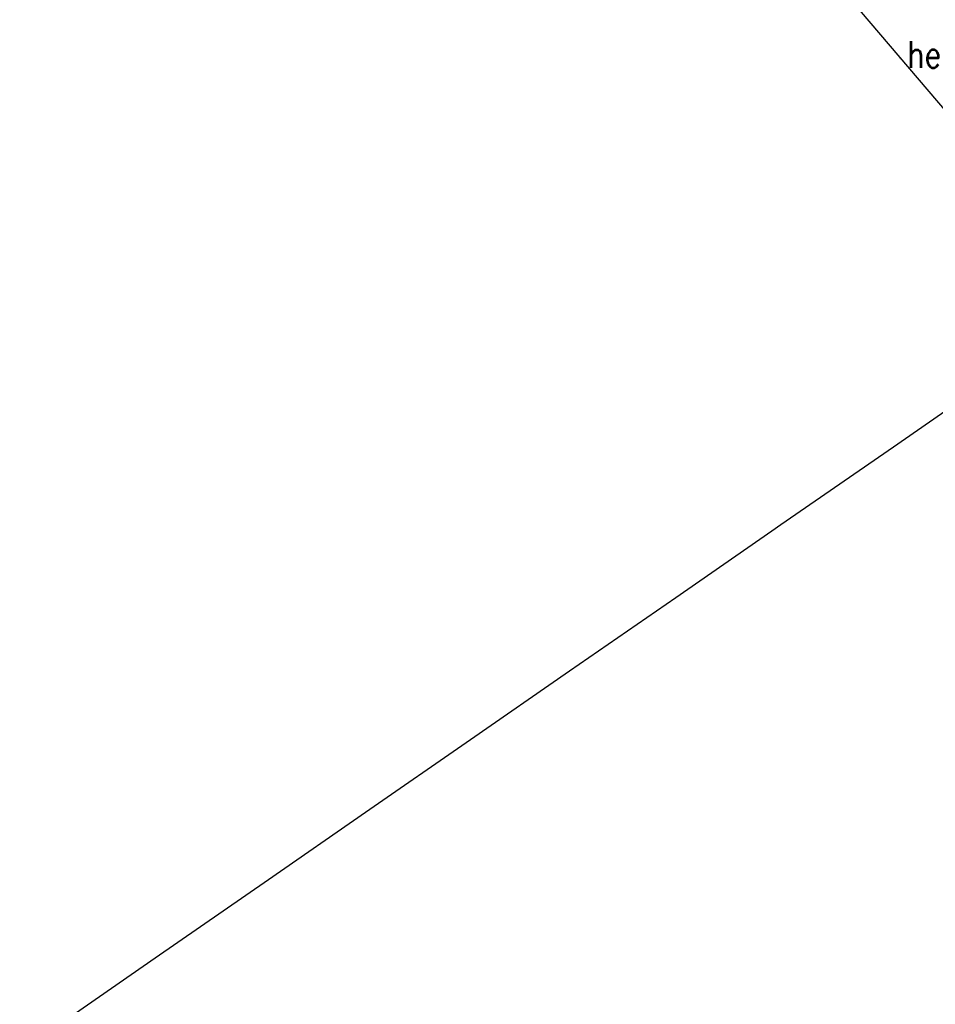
# Model space of a CAD drawing. Extents: x 39508475 to 39522402, y 3783947 to 3795549.
# Tile 156 of 256: x 39518096 to 39518164, y 3790964 to 3791038. Entities that reach past the tile are written whole.
import ezdxf

# ---------------------------------------------------------------- set-up
doc = ezdxf.new("R2010")
doc.units = 0
doc.header["$PDSIZE"] = 0.2
for name, color, linetype in [('SXSS', 5, 'CONTINUOUS'), ('zdh', 7, 'CONTINUOUS'), ('断面线', 2, 'CONTINUOUS')]:
    doc.layers.add(name, color=color, linetype=linetype)
doc.styles.add('HZ', font='rs', dxfattribs={"width": 0.8, "bigfont": 'hztxt'})
doc.linetypes.add('10422', pattern='A,2,[150,AAA.SHX,S=1,R=0,X=0,Y=1],2,[177,AAA.SHX,S=1,R=0,X=0,Y=0.8],1e-09', length=4)

msp = doc.modelspace()

# ---------------------------------------------------------------- linework, layer by layer
at = {"layer": 'SXSS', "linetype": '10422', "flags": 128}
msp.add_lwpolyline([(39518449.48473, 3790737.8652), (39518441.447, 3790733.275), (39518441.23401, 3790733.11754), (39518440.53084, 3790732.75076), (39518440.27996, 3790732.66579), (39518439.89322, 3790732.57518), (39518439.49862, 3790732.5298), (39518438.96936, 3790732.54064), (39518438.707, 3790732.577), (39518436.662, 3790733.46), (39518433.87201, 3790735.47201), (39518426.351, 3790742.08299), (39518415.254, 3790751.118), (39518399.707, 3790763.136), (39518379.749, 3790779.03799), (39518372.27501, 3790785.57387), (39518360.36681, 3790796.35909), (39518345.27717, 3790811.07064), (39518326.23183, 3790830.33795), (39518255.78288, 3790902.11424), (39518235.85, 3790922.452), (39518234.77605, 3790923.76418), (39518233.05791, 3790926.18279), (39518232.17208, 3790927.62865), (39518231.55519, 3790928.74082), (39518230.798, 3790930.258), (39518229.73735, 3790930.12785), (39518229.02759, 3790930.06598), (39518227.2481, 3790929.99781), (39518223.69639, 3790930.23255), (39518220.55504, 3790930.86308), (39518217.51696, 3790931.88075), (39518213.70861, 3790933.81154), (39518210.54336, 3790936.1151), (39518208.72678, 3790937.82194), (39518207.08466, 3790939.69723), (39518205.44143, 3790942.02384), (39518204.54957, 3790943.56522), (39518203.48533, 3790945.81925), (39518202.75114, 3790947.82594), (39518202.35573, 3790949.19471), (39518202.03703, 3790950.58335), (39518201.66668, 3790953.04833), (39518201.54121, 3790955.18142), (39518201.65107, 3790958.02769), (39518201.88008, 3790959.79371), (39518202.31596, 3790961.88555), (39518203.0426, 3790964.26993), (39518203.56085, 3790965.59708), (39518204.15206, 3790966.89337), (39518204.64227, 3790967.84292), (39518204.99089, 3790968.46424), (39518205.172, 3790968.77099), (39518204.66604, 3790969.82759), (39518202.59546, 3790974.0312), (39518200.453, 3790978.19865), (39518198.815, 3790981.26999), (39518197.67481, 3790983.35521), (39518193.00101, 3790991.478), (39518192.23824, 3790991.09723), (39518191.26253, 3790990.79084), (39518190.58903, 3790990.68189), (39518189.73688, 3790990.65556), (39518188.72249, 3790990.78548), (39518187.7455, 3790991.08775), (39518187.28017, 3790991.30089), (39518186.69161, 3790991.64594), (39518186.41318, 3790991.84328), (39518185.77099, 3790992.404), (39518181.01013, 3791000), (39518175.91501, 3791008.15599), (39518174.80978, 3791009.97604), (39518174.75824, 3791010.12538), (39518174.57262, 3791010.89244), (39518174.50677, 3791011.67888), (39518174.58784, 3791012.62203), (39518174.81422, 3791013.46183), (39518175.42943, 3791014.64913), (39518176.15453, 3791015.4814), (39518176.90599, 3791016.05692), (39518176.44947, 3791016.61859), (39518170.488, 3791023.95199), (39518157.722, 3791038.938), (39518157.4625, 3791040.03786), (39518157.32633, 3791041.38675), (39518157.38317, 3791042.74133), (39518157.57772, 3791043.85451), (39518146.18148, 3791045.56442), (39518146.93326, 3791046.09172), (39518147.68505, 3791046.61903), (39518148.33873, 3791047.26398), (39518148.9924, 3791047.90893), (39518149.35075, 3791048.40529), (39518149.64756, 3791048.81639), (39518148.39507, 3791049.21139), (39518146.2295, 3791049.95385), (39518142.77179, 3791051.56288), (39518140.80917, 3791052.74146), (39518139.24882, 3791053.83937), (39518137.19269, 3791055.54363), (39518134.49532, 3791058.35119), (39518133.13987, 3791060.09613), (39518132.28324, 3791061.35953), (39518130.44235, 3791064.69956), (39518129.69049, 3791066.45308), (39518129.17343, 3791067.88925), (39518128.73095, 3791069.41923), (39518128.43949, 3791070.59437), (39518126.70989, 3791069.24333), (39518125.28107, 3791067.47443), (39518123.365, 3791076.923), (39518119.27251, 3791078.92722), (39518116.00501, 3791080.71503), (39518112.10907, 3791083.49032), (39518107.50253, 3791087.64618), (39518102.45174, 3791092.54609), (39518097.621, 3791098.276), (39518098.716, 3791098.99899)], dxfattribs=at)
at = {"layer": 'zdh', "linetype": 'Continuous'}
msp.add_point((39518161.31, 3791034.689, 36.727), dxfattribs=at)
at = {"layer": '断面线', "color": 1, "flags": 128}
msp.add_lwpolyline([(39518095.85375, 3790960.83485), (39518105.92781, 3790967.80754), (39518114.34789, 3790973.63543), (39518121.5565, 3790978.62482), (39518129.3729, 3790984.03488), (39518136.73006, 3790989.12709), (39518144.6328, 3790994.59691), (39518151.76101, 3790999.53065), (39518152.43912, 3791000), (39518160.80268, 3791005.78877), (39518167.94889, 3791010.73498)], dxfattribs=at)

# ---------------------------------------------------------------- texts
at = {"layer": 'zdh', "linetype": 'Continuous', "style": 'HZ', "width": 0.8}
msp.add_text('he', height=2, dxfattribs=at).set_placement((39518161.81, 3791033.939, 36.727))

doc.saveas('drawing.dxf')
